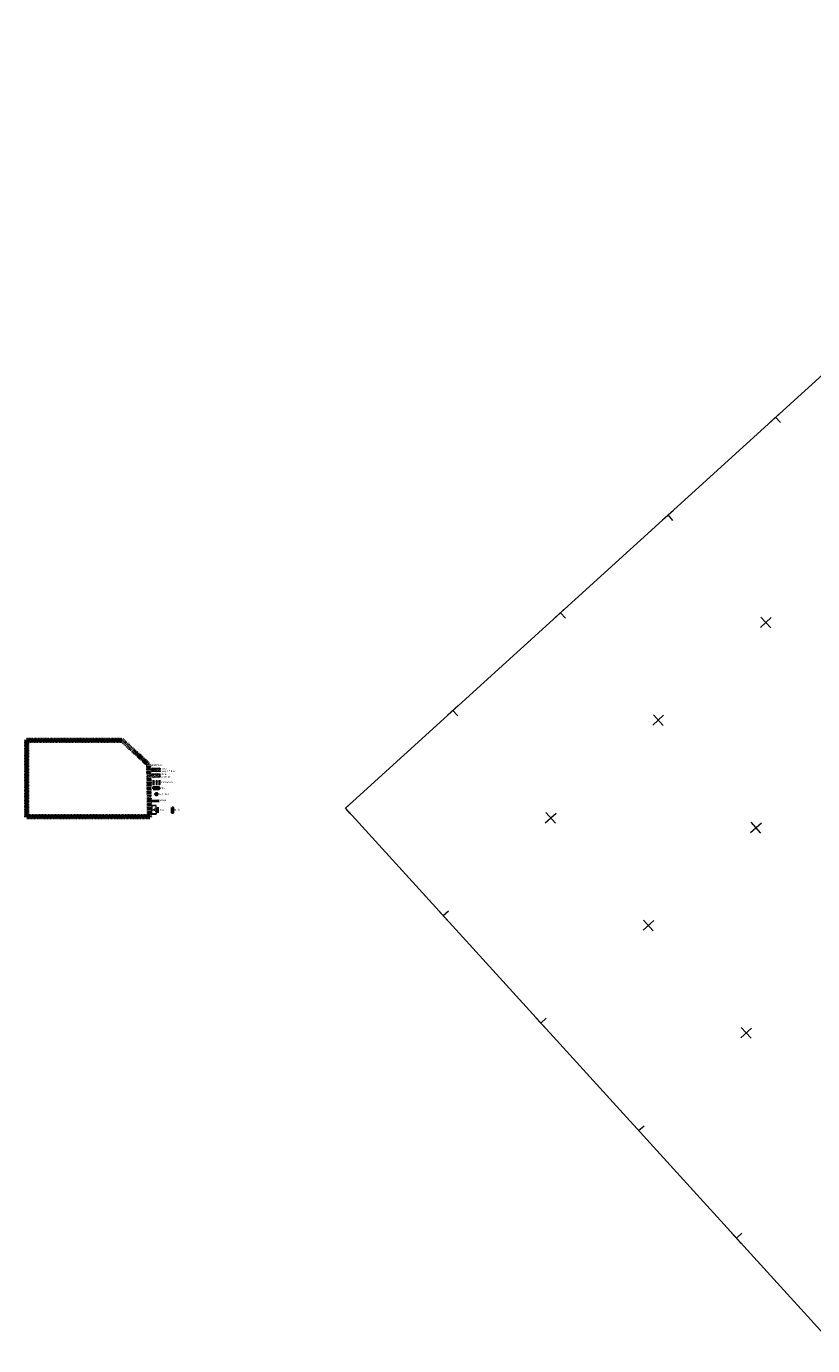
# Model space of a CAD drawing. Extents: x 6546616 to 6547358, y 5574659 to 5575298.
# Tile 1 of 12: x 6546616 to 6546886, y 5574844 to 5575298. Entities that reach past the tile are written whole.
import ezdxf

# ---------------------------------------------------------------- set-up
doc = ezdxf.new("R2010")
doc.units = 0
doc.header["$MEASUREMENT"] = 0
doc.linetypes.add('0.5_0.5', pattern=[1, 0.5, -0.5])
doc.layers.get('0').update_dxf_attribs({"color": 2, "linetype": 'CONTINUOUS', "lineweight": 13})
doc.layers.add('Wstawianie ramki sekcyjnej z opisem', color=7, linetype='CONTINUOUS', lineweight=13)
doc.styles.add('ARIAL', font='ARIALUNI.TTF', dxfattribs={"width": 0.75})
doc.linetypes.add('FENCELINE2', pattern='A,0.25,-0.1,[132,ltypeshp.shx,S=0.1,R=0,X=-0.1,Y=0],-0.1,1', length=1.45)

# ---------------------------------------------------------------- blocks, each defined once
blk = doc.blocks.new('RAMKA500KP')
at = {"color": 0}
for p, q in [((0, 247.5), (0, 250)), ((0, 250), (2.5, 250)), ((47.5, 250), (52.5, 250)), ((50, 247.5), (50, 250)), ((97.5, 250), (102.5, 250)), ((100, 247.5), (100, 250)), ((147.5, 250), (152.5, 250)), ((150, 247.5), (150, 250)), ((197.5, 250), (202.5, 250)), ((200, 247.5), (200, 250)), ((0, 197.5), (0, 202.5)), ((0, 200), (2.5, 200)), ((47.5, 200), (52.5, 200)), ((50, 197.5), (50, 202.5)), ((97.5, 200), (102.5, 200)), ((100, 197.5), (100, 202.5)), ((147.5, 200), (152.5, 200)), ((150, 197.5), (150, 202.5)), ((0, 147.5), (0, 152.5)), ((0, 150), (2.5, 150)), ((47.5, 150), (52.5, 150)), ((50, 147.5), (50, 152.5)), ((97.5, 150), (102.5, 150)), ((100, 147.5), (100, 152.5)), ((0, 97.5), (0, 102.5)), ((0, 100), (2.5, 100)), ((47.5, 100), (52.5, 100)), ((50, 97.5), (50, 102.5)), ((0, 47.5), (0, 52.5)), ((0, 50), (2.5, 50))]:
    blk.add_line(p, q, dxfattribs=at)
at = {"color": 0, "flags": 128}
blk.add_lwpolyline([(0, 0), (400, 0), (400, 250), (0, 250)], close=True, dxfattribs=at)

msp = doc.modelspace()

# ---------------------------------------------------------------- hatches: boundary and pattern name
at = {"linetype": 'Continuous'}
h = msp.add_hatch(dxfattribs=at)
h.set_pattern_fill('ANSI31', scale=4)
h.set_pattern_definition([(45, (-424.2214, -5.0587), (-0.353553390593, 0.353553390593), [])])
h.paths.add_polyline_path([(6546659.3, 5575042.9), (6546661.97, 5575042.9), (6546661.97, 5575041.66), (6546659.3, 5575041.66)])
h = msp.add_hatch(dxfattribs=at)
h.set_pattern_fill('AR-CONC', scale=0.1)
h.set_pattern_definition([(50, (-424.2214, -5.0587), (0.7172601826, -0.062752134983), [0.075, -0.825]), (355, (-424.2214, -5.0587), (-0.13875133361, 0.7521921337), [0.06, -0.66]), (100.45144446, (-424.1616, -5.06395), (0.578508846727, 0.68943999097), [0.063740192, -0.701142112]), (46.1842, (-424.2214, -4.8587), (1.06724133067, -0.16551928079), [0.1125, -1.2375]), (96.63563549, (-424.1325, -4.8725), (0.93466194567, 0.97411860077), [0.095610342, -1.05171376]), (351.18416399, (-424.2214, -4.8587), (0.93466194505, 0.97411860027), [0.09, -0.990000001]), (21, (-424.1214, -4.9087), (0.59690705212, -0.402618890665), [0.075, -0.825]), (326, (-424.1214, -4.9087), (0.24331533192, 0.72515004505), [0.06, -0.66]), (71.45144474, (-424.07166, -4.9423), (0.84022237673, 0.322531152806), [0.06374019, -0.701142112]), (37.5, (-424.2214, -5.05872), (0.012159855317, 0.332893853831), [0, -0.652, 0, -0.67, 0, -0.6625]), (7.5, (-424.2214, -5.0587), (0.263069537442, 0.394411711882), [0, -0.382, 0, -0.637, 0, -0.2525]), (327.5, (-424.4444, -5.05872), (0.533822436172, -0.022554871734), [0, -0.25, 0, -0.78, 0, -1.035]), (317.5, (-424.5444, -5.0587), (0.583186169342, 0.100104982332), [0, -0.325, 0, -0.518, 0, -0.735])])
h.paths.add_polyline_path([(6546659.3, 5575040.96), (6546661.97, 5575040.96), (6546661.97, 5575039.72), (6546659.3, 5575039.72)])
at = {"linetype": 'Continuous', "lineweight": 40, "ltscale": 0.01}
h = msp.add_hatch(color=7, dxfattribs=at)
h.dxf.hatch_style = 1
h.paths.add_polyline_path([(6546661.76, 5575035.72), (6546661.76, 5575036.22), (6546659.71, 5575036.22), (6546659.71, 5575035.72)])
at = {"linetype": 'Continuous'}
h = msp.add_hatch(color=7, dxfattribs=at)
h.dxf.hatch_style = 1
h.paths.add_polyline_path([(6546661.32, 5575029.39), (6546661.32, 5575027.5), (6546660.53, 5575028.44)])

# ---------------------------------------------------------------- linework, layer by layer
at = {"color": 6, "linetype": '0.5_0.5', "lineweight": 70, "ltscale": 0.5}
msp.add_lwpolyline([(6546616.05, 5575052.62), (6546648.98, 5575052.62), (6546658.15, 5575044.08), (6546658.45, 5575026.04), (6546616.05, 5575026.04)], close=True, dxfattribs=at)
for points in [[(6546616.27, 5575052.41), (6546648.89, 5575052.41), (6546657.93, 5575043.99), (6546658.23, 5575026.26), (6546616.27, 5575026.26), (6546616.27, 5575052.41)], [(6546659.14, 5575038.03), (6546662.25, 5575038.03)], [(6546659.14, 5575037.76), (6546662.21, 5575037.76)]]:
    msp.add_lwpolyline(points, dxfattribs=at)
at = {"color": 7, "linetype": 'Continuous'}
for points in [[(6546659.3, 5575042.9), (6546661.97, 5575042.9), (6546661.97, 5575041.66), (6546659.3, 5575041.66)], [(6546659.3, 5575040.96), (6546661.97, 5575040.96), (6546661.97, 5575039.72), (6546659.3, 5575039.72)]]:
    msp.add_lwpolyline(points, close=True, dxfattribs=at)
at = {"color": 7, "linetype": 'Continuous', "lineweight": 40, "ltscale": 0.01}
msp.add_lwpolyline([(6546659.71, 5575035.72), (6546661.76, 5575035.72), (6546661.76, 5575036.22), (6546659.71, 5575036.22), (6546659.71, 5575035.72)], dxfattribs=at)
at = {"color": 7, "linetype": 'FENCELINE2', "lineweight": 40}
msp.add_lwpolyline([(6546659.12, 5575031.57), (6546661.71, 5575031.57)], dxfattribs=at)
at = {"color": 7, "linetype": 'Continuous'}
for points in [[(6546659.21, 5575030.04), (6546660.71, 5575030.04), (6546660.71, 5575029.98), (6546659.21, 5575029.98), (6546659.21, 5575030.04)], [(6546661.32, 5575029.39), (6546661.32, 5575027.5), (6546660.53, 5575028.44), (6546661.32, 5575029.39)], [(6546659.21, 5575027.04), (6546660.71, 5575027.04), (6546660.71, 5575027.1), (6546659.21, 5575027.1), (6546659.21, 5575027.04)]]:
    msp.add_lwpolyline(points, dxfattribs=at)
for points in [[(6546659.21, 5575030.04), (6546659.21, 5575028.54, 0.47064), (6546660.71, 5575030.01, -0.821965)], [(6546659.21, 5575027.04), (6546659.21, 5575028.54, -0.47064), (6546660.71, 5575027.07, 0.821965)]]:
    msp.add_lwpolyline(points, format="xyb", dxfattribs=at)
at = {"color": 7, "linetype": 'Continuous', "lineweight": 40}
msp.add_lwpolyline([(6546666.21, 5575029.27), (6546666.37, 5575029.27), (6546666.37, 5575027.48), (6546666.21, 5575027.48)], close=True, dxfattribs=at)
msp.add_circle((6546660.81, 5575033.89), 0.327, dxfattribs=at)

# ---------------------------------------------------------------- block references
at = {"layer": 'Wstawianie ramki sekcyjnej z opisem', "color": 7, "linetype": 'Continuous', "lineweight": 13, "rotation": 42.26758658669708}
msp.add_blockref('RAMKA500KP', (6546893.91, 5574844.11), dxfattribs=at)

# ---------------------------------------------------------------- texts
at = {"color": 7, "linetype": 'Continuous', "char_height": 0.6, "attachment_point": 5, "style": 'ARIAL'}
for s, insert in [('\\pxql;nawierzchnia z płyt \\Pi kostki betonowej 117,5 m² ', (6546662.67, 5575042.19)), ('LEGENDA:', (6546660.89, 5575043.93)), ('\\pxql;nawierzchnia \\Ppiaskowa 392 m²', (6546662.67, 5575040.25)), ('\\pxql;granica opracowania', (6546662.67, 5575037.95)), ('\\pxql;kosz na śmieci', (6546662.32, 5575033.96)), ('\\pxql;piłkochwyt', (6546662.32, 5575031.71)), ('\\pxql;ławka', (6546662.5, 5575035.98)), ('\\pxql;furtka', (6546662.32, 5575028.47)), ('\\pxql;regulamin', (6546667.07, 5575028.47))]:
    msp.add_mtext(s, dxfattribs=dict(at, insert=insert))

doc.saveas('drawing.dxf')
